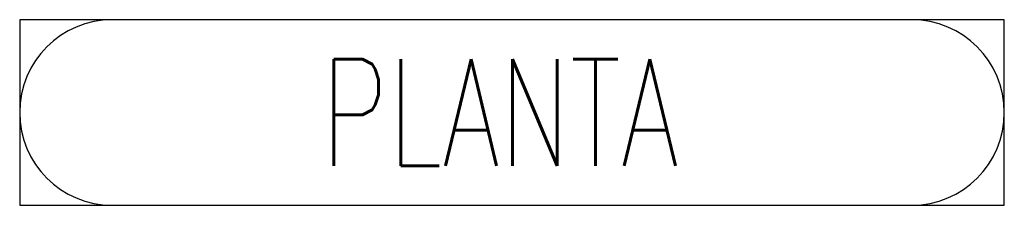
# Model space of a CAD drawing. Header units: feet. Extents: x 873 to 25753, y 2362 to 30563.
# Tile 15 of 29: x 9600 to 10433, y 5893 to 6050. Entities that reach past the tile are written whole.
import ezdxf
from ezdxf.enums import TextEntityAlignment as Align

# ---------------------------------------------------------------- set-up
doc = ezdxf.new("R2010")
doc.units = ezdxf.units.FT
doc.header["$LTSCALE"] = 20
doc.header["$MEASUREMENT"] = 0
doc.layers.get('0').update_dxf_attribs({"linetype": 'CONTINUOUS'})
doc.layers.add('VIEW_BOX', color=6, linetype='CONTINUOUS')
doc.layers.add('VIEW_SLOT', color=6, linetype='CONTINUOUS')
doc.styles.add('MARK', font='ROMANS', dxfattribs={"width": 0.7})

# ---------------------------------------------------------------- blocks, each defined once
blk = doc.blocks.new('VIEW_NAME')
at = {"layer": 'VIEW_BOX', "color": 6}
blk.add_lwpolyline([(-13.879, 0), (13.879, 0), (13.879, 5.228), (-13.879, 5.228)], close=True, dxfattribs=at)
at = {"layer": 'VIEW_SLOT'}
blk.add_lwpolyline([(-11.265, 5.228, 1), (-11.265, 0), (11.265, 0, 1), (11.265, 5.228)], format="xyb", close=True, dxfattribs=at)
at = {"style": 'MARK', "width": 0.7}
blk.add_attdef('VIE_NAM', text='', height=3, dxfattribs=at).set_placement((-0.344, 2.616), align=Align.MIDDLE)

msp = doc.modelspace()

# ---------------------------------------------------------------- block references
at = {"xscale": 30, "yscale": 30, "zscale": 30}
msp.add_blockref('VIEW_NAME', (10016.57, 5892.67), dxfattribs=at).add_auto_attribs({'VIE_NAM': 'PLANTA'})

doc.saveas('drawing.dxf')
